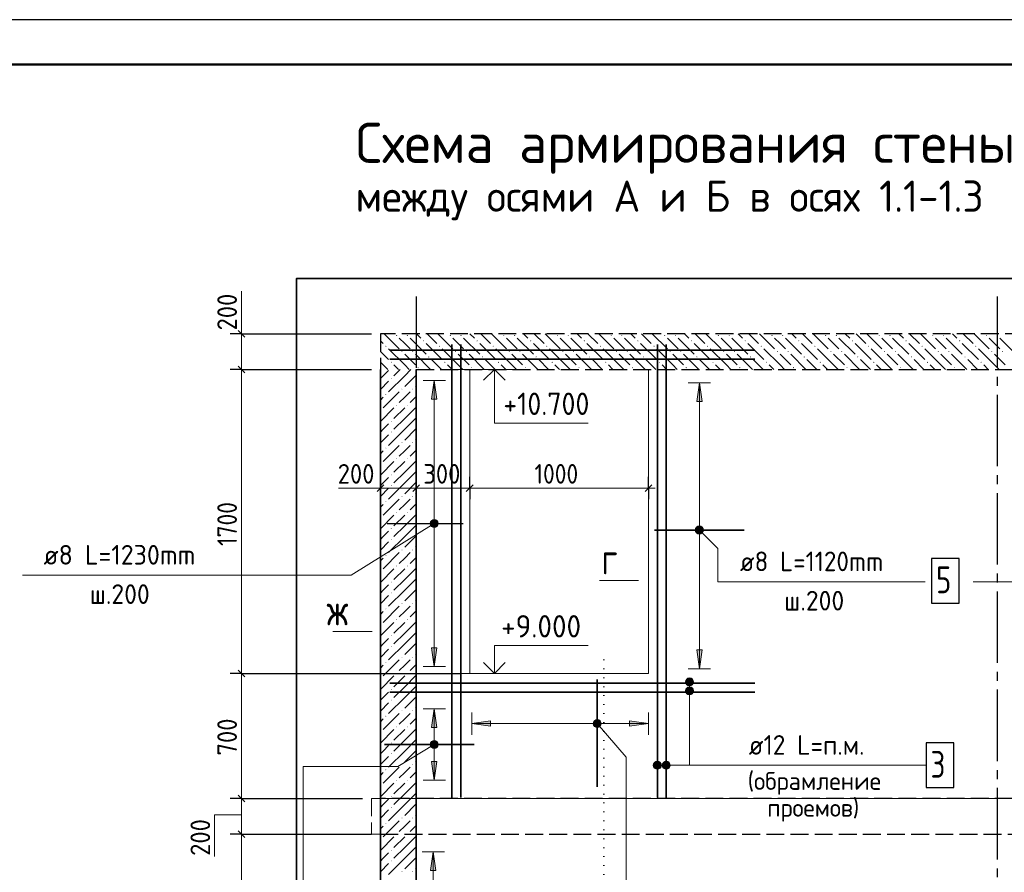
# Model space of a CAD drawing. Header units: millimetres. Extents: x 0 to 50400, y -12 to 35640.
# Tile 16 of 18: x 24840 to 38061, y 24190 to 35640. Entities that reach past the tile are written whole.
import ezdxf

# ---------------------------------------------------------------- set-up
doc = ezdxf.new("R2010")
doc.units = ezdxf.units.MM
for name, pattern in [('______2', [324, 240, -84]), ('______5', [1320, 960, -120, 120, -120]), ('______9', [120, 0, -120])]:
    doc.linetypes.add(name, pattern=pattern)
for name, color, linetype, lineweight in [('Standard', 7, 'Continuous', 25), ('Высотные отметки', 7, 'Continuous', 25), ('ЖБ Перекрытие верхний уровень', 7, 'Continuous', 35), ('ЖБ Стена верхний уровень', 7, 'Continuous', 35), ('Заголовок чертежа', 7, 'Continuous', 25), ('Общий02', 7, 'Continuous', 18), ('Позиционная метка линия выноска', 7, 'Continuous', 13), ('Размерная линия_ общее', 7, 'Continuous', 13), ('Сечения символ', 7, 'Continuous', 25)]:
    doc.layers.add(name, color=color, linetype=linetype, lineweight=lineweight)
for name, color, linetype, true_color in [('Оси', 7, '______5', 0x656565), ('Стена ДОП П-обр. неравн', 7, 'Continuous', 0xa0a0a0), ('Стена обрамление Г-обр.', 7, 'Continuous', 0xa0a0a0), ('Стена обрамление П-обр.', 7, 'Continuous', 0xa0a0a0), ('Стена Хомут', 7, '______2', 0xa0a0a0)]:
    doc.layers.add(name, color=color, linetype=linetype, true_color=true_color)
doc.layers.add('Размерная выноска', color=7, linetype='Continuous')
doc.styles.add('ISOCPEUR', font='txt')

msp = doc.modelspace()

# ---------------------------------------------------------------- hatches: boundary and pattern name
at = {"layer": 'ЖБ Перекрытие верхний уровень', "linetype": 'Continuous', "lineweight": 18, "transparency": 33554687}
for points in [[(29894, 31399), (29901, 31407), (29909, 31399), (29901, 31391)], [(30038, 31399), (30045, 31407), (30053, 31399), (30045, 31391)], [(30254, 31327), (30261, 31335), (30269, 31327), (30261, 31319)], [(30614, 31399), (30621, 31407), (30629, 31399), (30621, 31391)], [(30758, 31399), (30765, 31407), (30773, 31399), (30765, 31391)], [(30974, 31327), (30981, 31335), (30989, 31327), (30981, 31319)], [(31334, 31399), (31341, 31407), (31349, 31399), (31341, 31391)], [(31478, 31399), (31485, 31407), (31493, 31399), (31485, 31391)], [(31694, 31327), (31701, 31335), (31709, 31327), (31701, 31319)], [(32054, 31399), (32061, 31407), (32069, 31399), (32061, 31391)], [(32198, 31399), (32205, 31407), (32213, 31399), (32205, 31391)], [(32414, 31327), (32421, 31335), (32429, 31327), (32421, 31319)], [(32774, 31399), (32781, 31407), (32789, 31399), (32781, 31391)], [(32918, 31399), (32925, 31407), (32933, 31399), (32925, 31391)], [(33134, 31327), (33141, 31335), (33149, 31327), (33141, 31319)], [(33494, 31399), (33501, 31407), (33509, 31399), (33501, 31391)], [(33638, 31399), (33645, 31407), (33653, 31399), (33645, 31391)], [(33854, 31327), (33861, 31335), (33869, 31327), (33861, 31319)], [(34214, 31399), (34221, 31407), (34229, 31399), (34221, 31391)], [(34358, 31399), (34365, 31407), (34373, 31399), (34365, 31391)], [(34574, 31327), (34581, 31335), (34589, 31327), (34581, 31319)], [(34934, 31399), (34941, 31407), (34949, 31399), (34941, 31391)], [(35078, 31399), (35085, 31407), (35093, 31399), (35085, 31391)], [(35294, 31327), (35301, 31335), (35309, 31327), (35301, 31319)], [(35654, 31399), (35661, 31407), (35669, 31399), (35661, 31391)], [(35798, 31399), (35805, 31407), (35813, 31399), (35805, 31391)], [(36014, 31327), (36021, 31335), (36029, 31327), (36021, 31319)], [(36374, 31399), (36381, 31407), (36389, 31399), (36381, 31391)], [(36518, 31399), (36525, 31407), (36533, 31399), (36525, 31391)], [(36734, 31327), (36741, 31335), (36749, 31327), (36741, 31319)], [(37094, 31399), (37101, 31407), (37109, 31399), (37101, 31391)], [(37238, 31399), (37245, 31407), (37253, 31399), (37245, 31391)], [(37454, 31327), (37461, 31335), (37469, 31327), (37461, 31319)], [(37814, 31399), (37821, 31407), (37829, 31399), (37821, 31391)], [(37958, 31399), (37965, 31407), (37973, 31399), (37965, 31391)], [(29750, 31255), (29757, 31263), (29765, 31255), (29757, 31247)], [(30470, 31255), (30477, 31263), (30485, 31255), (30477, 31247)], [(31190, 31255), (31197, 31263), (31205, 31255), (31197, 31247)], [(31910, 31255), (31917, 31263), (31925, 31255), (31917, 31247)], [(32630, 31255), (32637, 31263), (32645, 31255), (32637, 31247)], [(33350, 31255), (33357, 31263), (33365, 31255), (33357, 31247)], [(34070, 31255), (34077, 31263), (34085, 31255), (34077, 31247)], [(34790, 31255), (34797, 31263), (34805, 31255), (34797, 31247)], [(35510, 31255), (35517, 31263), (35525, 31255), (35517, 31247)], [(36230, 31255), (36237, 31263), (36245, 31255), (36237, 31247)], [(36950, 31255), (36957, 31263), (36965, 31255), (36957, 31247)], [(37670, 31255), (37677, 31263), (37685, 31255), (37677, 31247)], [(29966, 31183), (29973, 31191), (29981, 31183), (29973, 31175)], [(30110, 31183), (30117, 31191), (30125, 31183), (30117, 31175)], [(30326, 31111), (30333, 31119), (30341, 31111), (30333, 31103)], [(30686, 31183), (30693, 31191), (30701, 31183), (30693, 31175)], [(30830, 31183), (30837, 31191), (30845, 31183), (30837, 31175)], [(31046, 31111), (31053, 31119), (31061, 31111), (31053, 31103)], [(31406, 31183), (31413, 31191), (31421, 31183), (31413, 31175)], [(31550, 31183), (31557, 31191), (31565, 31183), (31557, 31175)], [(31766, 31111), (31773, 31119), (31781, 31111), (31773, 31103)], [(32126, 31183), (32133, 31191), (32141, 31183), (32133, 31175)], [(32270, 31183), (32277, 31191), (32285, 31183), (32277, 31175)], [(32486, 31111), (32493, 31119), (32501, 31111), (32493, 31103)], [(32846, 31183), (32853, 31191), (32861, 31183), (32853, 31175)], [(32990, 31183), (32997, 31191), (33005, 31183), (32997, 31175)], [(33206, 31111), (33213, 31119), (33221, 31111), (33213, 31103)], [(33566, 31183), (33573, 31191), (33581, 31183), (33573, 31175)], [(33710, 31183), (33717, 31191), (33725, 31183), (33717, 31175)], [(33926, 31111), (33933, 31119), (33941, 31111), (33933, 31103)], [(34286, 31183), (34293, 31191), (34301, 31183), (34293, 31175)], [(34430, 31183), (34437, 31191), (34445, 31183), (34437, 31175)], [(34646, 31111), (34653, 31119), (34661, 31111), (34653, 31103)], [(35006, 31183), (35013, 31191), (35021, 31183), (35013, 31175)], [(35150, 31183), (35157, 31191), (35165, 31183), (35157, 31175)], [(35366, 31111), (35373, 31119), (35381, 31111), (35373, 31103)], [(35726, 31183), (35733, 31191), (35741, 31183), (35733, 31175)], [(35870, 31183), (35877, 31191), (35885, 31183), (35877, 31175)], [(36086, 31111), (36093, 31119), (36101, 31111), (36093, 31103)], [(36446, 31183), (36453, 31191), (36461, 31183), (36453, 31175)], [(36590, 31183), (36597, 31191), (36605, 31183), (36597, 31175)], [(36806, 31111), (36813, 31119), (36821, 31111), (36813, 31103)], [(37166, 31183), (37173, 31191), (37181, 31183), (37173, 31175)], [(37310, 31183), (37317, 31191), (37325, 31183), (37317, 31175)], [(37526, 31111), (37533, 31119), (37541, 31111), (37533, 31103)], [(37886, 31183), (37893, 31191), (37901, 31183), (37893, 31175)], [(38030, 31183), (38037, 31191), (38045, 31183), (38037, 31175)], [(29822, 31039), (29829, 31047), (29837, 31039), (29829, 31031)], [(30182, 30967), (30189, 30975), (30197, 30967), (30189, 30959)], [(30542, 31039), (30549, 31047), (30557, 31039), (30549, 31031)], [(30902, 30967), (30909, 30975), (30917, 30967), (30909, 30959)], [(31262, 31039), (31269, 31047), (31277, 31039), (31269, 31031)], [(31622, 30967), (31629, 30975), (31637, 30967), (31629, 30959)], [(31982, 31039), (31989, 31047), (31997, 31039), (31989, 31031)], [(32342, 30967), (32349, 30975), (32357, 30967), (32349, 30959)], [(32702, 31039), (32709, 31047), (32717, 31039), (32709, 31031)], [(33062, 30967), (33069, 30975), (33077, 30967), (33069, 30959)], [(33422, 31039), (33429, 31047), (33437, 31039), (33429, 31031)], [(33782, 30967), (33789, 30975), (33797, 30967), (33789, 30959)], [(34142, 31039), (34149, 31047), (34157, 31039), (34149, 31031)], [(34502, 30967), (34509, 30975), (34517, 30967), (34509, 30959)], [(34862, 31039), (34869, 31047), (34877, 31039), (34869, 31031)], [(35222, 30967), (35229, 30975), (35237, 30967), (35229, 30959)], [(35582, 31039), (35589, 31047), (35597, 31039), (35589, 31031)], [(35942, 30967), (35949, 30975), (35957, 30967), (35949, 30959)], [(36302, 31039), (36309, 31047), (36317, 31039), (36309, 31031)], [(36662, 30967), (36669, 30975), (36677, 30967), (36669, 30959)], [(37022, 31039), (37029, 31047), (37037, 31039), (37029, 31031)], [(37382, 30967), (37389, 30975), (37397, 30967), (37389, 30959)], [(37742, 31039), (37749, 31047), (37757, 31039), (37749, 31031)]]:
    msp.add_hatch(color=7, dxfattribs=at).paths.add_polyline_path(points, flags=16)
at = {"layer": 'ЖБ Стена верхний уровень', "linetype": 'Continuous', "lineweight": 18, "transparency": 33554687}
for points in [[(29823, 30823), (29829, 30829), (29835, 30823), (29829, 30817)], [(29967, 30679), (29973, 30685), (29979, 30679), (29973, 30673)], [(30111, 30679), (30117, 30685), (30123, 30679), (30117, 30673)], [(29751, 30607), (29757, 30613), (29763, 30607), (29757, 30601)], [(29895, 30463), (29901, 30469), (29907, 30463), (29901, 30457)], [(30039, 30463), (30045, 30469), (30051, 30463), (30045, 30457)], [(29683, 30394), (29685, 30397), (29691, 30391), (29685, 30385), (29683, 30387)], [(29823, 30247), (29829, 30253), (29835, 30247), (29829, 30241)], [(29823, 30103), (29829, 30109), (29835, 30103), (29829, 30097)], [(29751, 29887), (29757, 29893), (29763, 29887), (29757, 29881)], [(29967, 29959), (29973, 29965), (29979, 29959), (29973, 29953)], [(30111, 29959), (30117, 29965), (30123, 29959), (30117, 29953)], [(29895, 29743), (29901, 29749), (29907, 29743), (29901, 29737)], [(30039, 29743), (30045, 29749), (30051, 29743), (30045, 29737)], [(29683, 29674), (29685, 29677), (29691, 29671), (29685, 29665), (29683, 29667)], [(29823, 29527), (29829, 29533), (29835, 29527), (29829, 29521)], [(29823, 29383), (29829, 29389), (29835, 29383), (29829, 29377)], [(29967, 29239), (29973, 29245), (29979, 29239), (29973, 29233)], [(30111, 29239), (30117, 29245), (30123, 29239), (30117, 29233)], [(29751, 29167), (29757, 29173), (29763, 29167), (29757, 29161)], [(29683, 28954), (29685, 28957), (29691, 28951), (29685, 28945), (29683, 28947)], [(29895, 29023), (29901, 29029), (29907, 29023), (29901, 29017)], [(30039, 29023), (30045, 29029), (30051, 29023), (30045, 29017)], [(29823, 28807), (29829, 28813), (29835, 28807), (29829, 28801)], [(29823, 28663), (29829, 28669), (29835, 28663), (29829, 28657)], [(29751, 28447), (29757, 28453), (29763, 28447), (29757, 28441)], [(29967, 28519), (29973, 28525), (29979, 28519), (29973, 28513)], [(30111, 28519), (30117, 28525), (30123, 28519), (30117, 28513)], [(29895, 28303), (29901, 28309), (29907, 28303), (29901, 28297)], [(30039, 28303), (30045, 28309), (30051, 28303), (30045, 28297)], [(29683, 28234), (29685, 28237), (29691, 28231), (29685, 28225), (29683, 28227)], [(29823, 28087), (29829, 28093), (29835, 28087), (29829, 28081)], [(29823, 27943), (29829, 27949), (29835, 27943), (29829, 27937)], [(29967, 27799), (29973, 27805), (29979, 27799), (29973, 27793)], [(30111, 27799), (30117, 27805), (30123, 27799), (30117, 27793)], [(29751, 27727), (29757, 27733), (29763, 27727), (29757, 27721)], [(29683, 27514), (29685, 27517), (29691, 27511), (29685, 27505), (29683, 27507)], [(29895, 27583), (29901, 27589), (29907, 27583), (29901, 27577)], [(30039, 27583), (30045, 27589), (30051, 27583), (30045, 27577)], [(29823, 27367), (29829, 27373), (29835, 27367), (29829, 27361)], [(29823, 27223), (29829, 27229), (29835, 27223), (29829, 27217)], [(29751, 27007), (29757, 27013), (29763, 27007), (29757, 27001)], [(29967, 27079), (29973, 27085), (29979, 27079), (29973, 27073)], [(30111, 27079), (30117, 27085), (30123, 27079), (30117, 27073)], [(29895, 26863), (29901, 26869), (29907, 26863), (29901, 26857)], [(30039, 26863), (30045, 26869), (30051, 26863), (30045, 26857)], [(29683, 26794), (29685, 26797), (29691, 26791), (29685, 26785), (29683, 26787)], [(29823, 26647), (29829, 26653), (29835, 26647), (29829, 26641)], [(29823, 26503), (29829, 26509), (29835, 26503), (29829, 26497)], [(29967, 26359), (29973, 26365), (29979, 26359), (29973, 26353)], [(30111, 26359), (30117, 26365), (30123, 26359), (30117, 26353)], [(29751, 26287), (29757, 26293), (29763, 26287), (29757, 26281)], [(29683, 26074), (29685, 26077), (29691, 26071), (29685, 26065), (29683, 26067)], [(29895, 26143), (29901, 26149), (29907, 26143), (29901, 26137)], [(30039, 26143), (30045, 26149), (30051, 26143), (30045, 26137)], [(29823, 25927), (29829, 25933), (29835, 25927), (29829, 25921)], [(29823, 25783), (29829, 25789), (29835, 25783), (29829, 25777)], [(29751, 25567), (29757, 25573), (29763, 25567), (29757, 25561)], [(29967, 25639), (29973, 25645), (29979, 25639), (29973, 25633)], [(30111, 25639), (30117, 25645), (30123, 25639), (30117, 25633)], [(29895, 25423), (29901, 25429), (29907, 25423), (29901, 25417)], [(30039, 25423), (30045, 25429), (30051, 25423), (30045, 25417)], [(29683, 25354), (29685, 25357), (29691, 25351), (29685, 25345), (29683, 25347)], [(29823, 25207), (29829, 25213), (29835, 25207), (29829, 25201)], [(29823, 25063), (29829, 25069), (29835, 25063), (29829, 25057)], [(29967, 24919), (29973, 24925), (29979, 24919), (29973, 24913)], [(30111, 24919), (30117, 24925), (30123, 24919), (30117, 24913)], [(29751, 24847), (29757, 24853), (29763, 24847), (29757, 24841)], [(29683, 24634), (29685, 24637), (29691, 24631), (29685, 24625), (29683, 24627)], [(29895, 24703), (29901, 24709), (29907, 24703), (29907, 24702), (29896, 24702)], [(29907, 24702), (29901, 24697), (29896, 24702)], [(30039, 24703), (30045, 24709), (30051, 24703), (30051, 24702), (30040, 24702)], [(30051, 24702), (30045, 24697), (30040, 24702)], [(29823, 24487), (29829, 24493), (29835, 24487), (29829, 24481)], [(29823, 24343), (29829, 24349), (29835, 24343), (29829, 24337)], [(29967, 24199), (29973, 24205), (29979, 24199), (29973, 24193)], [(30111, 24199), (30117, 24205), (30123, 24199), (30117, 24193)]]:
    msp.add_hatch(color=7, dxfattribs=at).paths.add_polyline_path(points, flags=16)
at = {"layer": 'Общий02', "linetype": 'Continuous', "lineweight": 13, "transparency": 33554687}
for points in [[(30370, 30542), (30406, 30794), (30442, 30542)], [(33930, 30512), (33966, 30764), (34002, 30512)], [(30370, 26135), (30406, 26387), (30442, 26135)], [(33030, 26223), (33282, 26187), (33030, 26151)], [(30357, 24215), (30393, 24467), (30429, 24215)]]:
    msp.add_hatch(color=7, dxfattribs=at).paths.add_polyline_path(points, flags=16)
for points in [[(30370, 27206), (30406, 26954), (30442, 27206)], [(33930, 27176), (33966, 26924), (34002, 27176)], [(31163, 26223), (30911, 26187), (31163, 26151)], [(30370, 25679), (30406, 25427), (30442, 25679)]]:
    msp.add_hatch(color=7, dxfattribs=at).paths.add_polyline_path(points)
at = {"layer": 'Позиционная метка линия выноска', "linetype": 'Continuous', "lineweight": 13, "transparency": 33554687}
for points in [[(30352, 28873), (30408, 28821), (30359, 28900)], [(30381, 28827), (30352, 28873), (30360, 28846)], [(30352, 28873), (30381, 28827), (30408, 28821)], [(30359, 28900), (30434, 28829), (30377, 28920)], [(30359, 28900), (30408, 28821), (30434, 28829)], [(30377, 28920), (30453, 28849), (30404, 28928)], [(30377, 28920), (30434, 28829), (30453, 28849)], [(30404, 28928), (30453, 28849), (30460, 28876)], [(30404, 28928), (30460, 28876), (30431, 28922)], [(30431, 28922), (30460, 28876), (30452, 28903)], [(33928, 28749), (33980, 28839), (33914, 28773)], [(33914, 28773), (33980, 28839), (33952, 28839)], [(33914, 28773), (33952, 28839), (33914, 28801)], [(33914, 28801), (33952, 28839), (33928, 28825)], [(33928, 28749), (34004, 28825), (33980, 28839)], [(33952, 28735), (34004, 28825), (33928, 28749)], [(33952, 28735), (34018, 28801), (34004, 28825)], [(33980, 28735), (34018, 28801), (33952, 28735)], [(33980, 28735), (34018, 28773), (34018, 28801)], [(34018, 28773), (33980, 28735), (34004, 28749)], [(33780, 26747), (33888, 26747), (33881, 26774)], [(33780, 26747), (33881, 26774), (33788, 26774)], [(33788, 26720), (33888, 26747), (33780, 26747)], [(33788, 26774), (33881, 26774), (33861, 26793)], [(33788, 26774), (33861, 26793), (33807, 26793)], [(33788, 26720), (33881, 26720), (33888, 26747)], [(33807, 26700), (33881, 26720), (33788, 26720)], [(33807, 26793), (33861, 26793), (33834, 26801)], [(33807, 26700), (33861, 26700), (33881, 26720)], [(33780, 26627), (33888, 26627), (33881, 26654)], [(33780, 26627), (33881, 26654), (33788, 26654)], [(33788, 26600), (33888, 26627), (33780, 26627)], [(33788, 26654), (33881, 26654), (33861, 26673)], [(33788, 26654), (33861, 26673), (33807, 26673)], [(33788, 26600), (33881, 26600), (33888, 26627)], [(33807, 26580), (33881, 26600), (33788, 26600)], [(33861, 26700), (33807, 26700), (33834, 26693)], [(33807, 26673), (33861, 26673), (33834, 26681)], [(33807, 26580), (33861, 26580), (33881, 26600)], [(33861, 26580), (33807, 26580), (33834, 26573)], [(32542, 26177), (32612, 26237), (32585, 26239)], [(32542, 26177), (32585, 26239), (32544, 26204)], [(32554, 26151), (32612, 26237), (32542, 26177)], [(32544, 26204), (32585, 26239), (32559, 26228)], [(32554, 26151), (32636, 26222), (32612, 26237)], [(32577, 26136), (32636, 26222), (32554, 26151)], [(32577, 26136), (32648, 26197), (32636, 26222)], [(32605, 26134), (32648, 26197), (32577, 26136)], [(32605, 26134), (32645, 26169), (32648, 26197)], [(32645, 26169), (32605, 26134), (32630, 26146)], [(30352, 25906), (30407, 25853), (30359, 25933)], [(30359, 25933), (30434, 25861), (30378, 25953)], [(30359, 25933), (30407, 25853), (30434, 25861)], [(30378, 25953), (30453, 25881), (30405, 25961)], [(30378, 25953), (30434, 25861), (30453, 25881)], [(30405, 25961), (30453, 25881), (30460, 25908)], [(30405, 25961), (30460, 25908), (30432, 25954)], [(30432, 25954), (30460, 25908), (30452, 25935)], [(30380, 25860), (30352, 25906), (30360, 25879)], [(30352, 25906), (30380, 25860), (30407, 25853)], [(33356, 25601), (33356, 25655), (33348, 25628)], [(33375, 25582), (33375, 25675), (33356, 25655)], [(33375, 25582), (33356, 25655), (33356, 25601)], [(33402, 25574), (33402, 25682), (33375, 25675)], [(33402, 25574), (33375, 25675), (33375, 25582)], [(33429, 25582), (33429, 25675), (33402, 25682)], [(33429, 25582), (33402, 25682), (33402, 25574)], [(33449, 25601), (33449, 25655), (33429, 25675)], [(33449, 25601), (33429, 25675), (33429, 25582)], [(33449, 25655), (33449, 25601), (33456, 25628)], [(33476, 25601), (33476, 25655), (33468, 25628)], [(33495, 25582), (33495, 25675), (33476, 25655)], [(33495, 25582), (33476, 25655), (33476, 25601)], [(33522, 25574), (33522, 25682), (33495, 25675)], [(33522, 25574), (33495, 25675), (33495, 25582)], [(33549, 25582), (33549, 25675), (33522, 25682)], [(33549, 25582), (33522, 25682), (33522, 25574)], [(33569, 25601), (33569, 25655), (33549, 25675)], [(33569, 25601), (33549, 25675), (33549, 25582)], [(33569, 25655), (33569, 25601), (33576, 25628)]]:
    msp.add_hatch(color=7, dxfattribs=at).paths.add_polyline_path(points)

# ---------------------------------------------------------------- linework, layer by layer
at = {"layer": 'Standard', "color": 7, "linetype": 'Continuous', "lineweight": -3, "transparency": 33554687}
for p, q in [((29683, 29349), (29683, 29499)), ((30163, 29349), (30163, 29499)), ((30882, 29349), (30882, 29499)), ((33282, 29349), (33282, 29499)), ((29683, 29349), (29683, 29199)), ((29683, 29349), (29683, 29349)), ((30163, 29349), (30163, 29199)), ((30163, 29349), (30163, 29320)), ((30882, 29349), (30882, 29199)), ((30882, 29349), (30882, 29320)), ((33282, 29349), (33282, 29199)), ((33282, 29349), (33282, 29327))]:
    msp.add_line(p, q, dxfattribs=at)
at = {"layer": 'Standard', "color": 7, "linetype": 'Continuous', "lineweight": 25, "transparency": 33554687}
for p, q in [((29638, 29304), (29728, 29394)), ((30118, 29304), (30208, 29394)), ((30837, 29304), (30927, 29394)), ((33237, 29304), (33327, 29394))]:
    msp.add_line(p, q, dxfattribs=at)
at = {"layer": 'Standard', "color": 7, "linetype": 'Continuous', "lineweight": 13, "transparency": 33554687}
for p, q in [((29683, 29349), (29593, 29349)), ((29683, 29349), (30163, 29349)), ((30163, 29349), (30882, 29349)), ((30882, 29349), (33282, 29349)), ((33282, 29349), (33372, 29349))]:
    msp.add_line(p, q, dxfattribs=at)
at = {"layer": 'Standard', "color": 7, "linetype": 'Continuous', "lineweight": 25, "transparency": 33554687}
msp.add_lwpolyline([(0, 0), (50400, 0), (50400, 35640), (0, 35640), (0, 0)], close=True, dxfattribs=at)
at = {"layer": 'Standard', "color": 7, "linetype": 'Continuous', "lineweight": 13, "transparency": 33554687}
msp.add_lwpolyline([(50400, 35640), (0, 35640), (0, 0), (50400, 0), (50400, 35640)], dxfattribs=at)
at = {"layer": 'Standard', "color": 7, "linetype": 'Continuous', "lineweight": 50, "transparency": 33554687}
msp.add_lwpolyline([(2400, 35040), (49800, 35040), (49800, 600), (2400, 600), (2400, 35040)], close=True, dxfattribs=at)
at = {"layer": 'Standard', "color": 254, "linetype": 'Continuous', "lineweight": 35, "true_color": 0xc4c4ff, "transparency": 33554687}
msp.add_lwpolyline([(28556, 13893), (46591, 13893), (46591, 32163), (28556, 32163), (28556, 13893)], dxfattribs=at)
at = {"layer": 'Высотные отметки', "color": 7, "linetype": 'Continuous', "lineweight": 13, "transparency": 33554687}
for p, q in [((30614, 30942), (31514, 30942)), ((30614, 30942), (31514, 30942)), ((30614, 26862), (31514, 26862)), ((30614, 26862), (31514, 26862))]:
    msp.add_line(p, q, dxfattribs=at)
at = {"layer": 'Высотные отметки', "color": 7, "linetype": 'Continuous', "lineweight": 35, "transparency": 33554687}
for p, q in [((31214, 30942), (31069, 30797)), ((31214, 30942), (31069, 30797)), ((31214, 30942), (31360, 30797)), ((31214, 30942), (31360, 30797)), ((31214, 26862), (31069, 27007)), ((31214, 26862), (31069, 27007)), ((31214, 26862), (31360, 27007)), ((31214, 26862), (31360, 27007))]:
    msp.add_line(p, q, dxfattribs=at)
at = {"layer": 'Высотные отметки', "color": 7, "linetype": 'Continuous', "lineweight": 13, "transparency": 33554687}
for points in [[(31214, 30942), (31214, 30222), (32474, 30222)], [(31214, 30942), (31214, 30222), (32474, 30222)], [(31214, 26862), (31214, 27234), (32474, 27234)], [(31214, 26862), (31214, 27234), (32474, 27234)]]:
    msp.add_lwpolyline(points, dxfattribs=at)
at = {"layer": 'ЖБ Перекрытие верхний уровень', "color": 7, "linetype": '______2', "lineweight": 25, "transparency": 33554687}
for p, q in [((29683, 31422), (29683, 30942)), ((45763, 31422), (29683, 31422)), ((30163, 30942), (45283, 30942))]:
    msp.add_line(p, q, dxfattribs=at)
at = {"layer": 'ЖБ Перекрытие верхний уровень', "color": 9, "linetype": 'Continuous', "lineweight": 18, "true_color": 0xc7c7c7, "transparency": 33554687}
for p, q in [((29734, 31422), (29937, 31219)), ((30009, 31291), (29937, 31363)), ((30081, 31363), (30297, 31147)), ((30166, 31422), (30225, 31363)), ((30310, 31422), (30441, 31291)), ((30454, 31422), (30657, 31219)), ((30729, 31291), (30657, 31363)), ((30801, 31363), (31017, 31147)), ((30886, 31422), (30945, 31363)), ((31030, 31422), (31161, 31291)), ((31174, 31422), (31377, 31219)), ((31449, 31291), (31377, 31363)), ((31521, 31363), (31737, 31147)), ((31606, 31422), (31665, 31363)), ((31750, 31422), (31881, 31291)), ((31894, 31422), (32097, 31219)), ((32169, 31291), (32097, 31363)), ((32241, 31363), (32457, 31147)), ((32326, 31422), (32385, 31363)), ((32470, 31422), (32601, 31291)), ((32614, 31422), (32817, 31219)), ((32889, 31291), (32817, 31363)), ((32961, 31363), (33177, 31147)), ((33046, 31422), (33105, 31363)), ((33190, 31422), (33321, 31291)), ((33334, 31422), (33537, 31219)), ((33609, 31291), (33537, 31363)), ((33681, 31363), (33897, 31147)), ((33766, 31422), (33825, 31363)), ((33910, 31422), (34041, 31291)), ((34054, 31422), (34257, 31219)), ((34329, 31291), (34257, 31363)), ((34401, 31363), (34617, 31147)), ((34486, 31422), (34545, 31363)), ((34630, 31422), (34761, 31291)), ((34774, 31422), (34977, 31219)), ((35049, 31291), (34977, 31363)), ((35121, 31363), (35337, 31147)), ((35206, 31422), (35265, 31363)), ((35350, 31422), (35481, 31291)), ((35494, 31422), (35697, 31219)), ((35769, 31291), (35697, 31363)), ((35841, 31363), (36057, 31147)), ((35926, 31422), (35985, 31363)), ((36070, 31422), (36201, 31291)), ((36214, 31422), (36417, 31219)), ((36489, 31291), (36417, 31363)), ((36561, 31363), (36777, 31147)), ((36646, 31422), (36705, 31363)), ((36790, 31422), (36921, 31291)), ((36934, 31422), (37137, 31219)), ((37209, 31291), (37137, 31363)), ((37281, 31363), (37497, 31147)), ((37366, 31422), (37425, 31363)), ((37510, 31422), (37641, 31291)), ((37654, 31422), (37857, 31219)), ((37929, 31291), (37857, 31363)), ((38001, 31363), (38217, 31147)), ((29683, 31329), (29721, 31291)), ((30009, 31003), (29793, 31219)), ((30081, 31219), (30009, 31291)), ((30297, 31291), (30513, 31075)), ((30729, 31003), (30513, 31219)), ((30801, 31219), (30729, 31291)), ((31017, 31291), (31233, 31075)), ((31449, 31003), (31233, 31219)), ((31521, 31219), (31449, 31291)), ((31737, 31291), (31953, 31075)), ((32169, 31003), (31953, 31219)), ((32241, 31219), (32169, 31291)), ((32457, 31291), (32673, 31075)), ((32889, 31003), (32673, 31219)), ((32961, 31219), (32889, 31291)), ((33177, 31291), (33393, 31075)), ((33609, 31003), (33393, 31219)), ((33681, 31219), (33609, 31291)), ((33897, 31291), (34113, 31075)), ((34329, 31003), (34113, 31219)), ((34401, 31219), (34329, 31291)), ((34617, 31291), (34833, 31075)), ((35049, 31003), (34833, 31219)), ((35121, 31219), (35049, 31291)), ((35337, 31291), (35553, 31075)), ((35769, 31003), (35553, 31219)), ((35841, 31219), (35769, 31291)), ((36057, 31291), (36273, 31075)), ((36489, 31003), (36273, 31219)), ((36561, 31219), (36489, 31291)), ((36777, 31291), (36993, 31075)), ((37209, 31003), (36993, 31219)), ((37281, 31219), (37209, 31291)), ((37497, 31291), (37713, 31075)), ((37929, 31003), (37713, 31219)), ((38001, 31219), (37929, 31291)), ((29683, 31185), (29793, 31075)), ((30009, 31147), (30153, 31003)), ((30153, 31147), (30358, 30942)), ((30502, 30942), (30369, 31075)), ((30729, 31147), (30873, 31003)), ((30873, 31147), (31078, 30942)), ((31222, 30942), (31089, 31075)), ((31449, 31147), (31593, 31003)), ((31593, 31147), (31798, 30942)), ((31942, 30942), (31809, 31075)), ((32169, 31147), (32313, 31003)), ((32313, 31147), (32518, 30942)), ((32662, 30942), (32529, 31075)), ((32889, 31147), (33033, 31003)), ((33033, 31147), (33238, 30942)), ((33382, 30942), (33249, 31075)), ((33609, 31147), (33753, 31003)), ((33753, 31147), (33958, 30942)), ((34102, 30942), (33969, 31075)), ((34329, 31147), (34473, 31003)), ((34473, 31147), (34678, 30942)), ((34822, 30942), (34689, 31075)), ((35049, 31147), (35193, 31003)), ((35193, 31147), (35398, 30942)), ((35542, 30942), (35409, 31075)), ((35769, 31147), (35913, 31003)), ((35913, 31147), (36118, 30942)), ((36262, 30942), (36129, 31075)), ((36489, 31147), (36633, 31003)), ((36633, 31147), (36838, 30942)), ((36982, 30942), (36849, 31075)), ((37209, 31147), (37353, 31003)), ((37353, 31147), (37558, 30942)), ((37702, 30942), (37569, 31075)), ((37929, 31147), (38073, 31003)), ((29782, 30942), (29683, 31041)), ((29865, 31003), (29926, 30942)), ((30009, 31003), (30070, 30942)), ((30585, 31003), (30646, 30942)), ((30729, 31003), (30790, 30942)), ((31305, 31003), (31366, 30942)), ((31449, 31003), (31510, 30942)), ((32025, 31003), (32086, 30942)), ((32169, 31003), (32230, 30942)), ((32745, 31003), (32806, 30942)), ((32889, 31003), (32950, 30942)), ((33465, 31003), (33526, 30942)), ((33609, 31003), (33670, 30942)), ((34185, 31003), (34246, 30942)), ((34329, 31003), (34390, 30942)), ((34905, 31003), (34966, 30942)), ((35049, 31003), (35110, 30942)), ((35625, 31003), (35686, 30942)), ((35769, 31003), (35830, 30942)), ((36345, 31003), (36406, 30942)), ((36489, 31003), (36550, 30942)), ((37065, 31003), (37126, 30942)), ((37209, 31003), (37270, 30942)), ((37785, 31003), (37846, 30942)), ((37929, 31003), (37990, 30942))]:
    msp.add_line(p, q, dxfattribs=at)
at = {"layer": 'ЖБ Перекрытие верхний уровень', "color": 7, "linetype": '______2', "lineweight": 18, "transparency": 33554687}
for p, q in [((29563, 25182), (29563, 24702)), ((29683, 25182), (29563, 25182)), ((29563, 24702), (29683, 24702))]:
    msp.add_line(p, q, dxfattribs=at)
at = {"layer": 'ЖБ Стена верхний уровень', "color": 7, "linetype": 'Continuous', "lineweight": 35, "transparency": 33554687}
for p, q in [((29683, 30942), (29683, 24702)), ((30163, 24702), (30163, 30942)), ((29683, 24702), (29683, 23142)), ((30163, 23142), (30163, 24702))]:
    msp.add_line(p, q, dxfattribs=at)
at = {"layer": 'ЖБ Стена верхний уровень', "color": 251, "linetype": 'Continuous', "lineweight": 18, "true_color": 0x494949, "transparency": 33554687}
for p, q in [((29949, 30942), (29865, 30859)), ((30093, 30942), (30009, 30859)), ((29683, 30820), (29721, 30859)), ((29721, 30859), (29793, 30931)), ((30009, 30859), (29793, 30643)), ((30153, 30859), (30009, 30715)), ((30153, 30859), (30163, 30868)), ((29793, 30787), (29683, 30676)), ((30163, 30724), (30153, 30715)), ((29721, 30571), (29683, 30532)), ((29937, 30643), (29721, 30427)), ((29937, 30499), (30009, 30571)), ((30009, 30571), (30081, 30643)), ((30163, 30580), (30081, 30499)), ((29865, 30427), (29683, 30244)), ((30009, 30427), (29865, 30283)), ((30009, 30283), (30163, 30436)), ((30009, 30283), (29865, 30139)), ((30153, 30283), (30009, 30139)), ((29721, 30139), (29793, 30211)), ((30153, 30139), (30163, 30148)), ((29683, 30100), (29721, 30139)), ((29793, 30067), (29683, 29956)), ((30009, 30139), (29793, 29923)), ((30153, 30139), (30009, 29995)), ((29937, 29923), (29721, 29707)), ((30009, 29851), (30081, 29923)), ((30163, 30004), (30153, 29995)), ((29721, 29851), (29683, 29812)), ((29937, 29779), (30009, 29851)), ((30163, 29860), (30081, 29779)), ((29865, 29707), (29683, 29524)), ((30009, 29707), (29865, 29563)), ((30009, 29563), (30163, 29716)), ((29721, 29419), (29793, 29491)), ((30009, 29563), (29865, 29419)), ((30153, 29563), (30009, 29419)), ((29683, 29380), (29721, 29419)), ((30009, 29419), (29793, 29203)), ((30153, 29419), (30009, 29275)), ((30153, 29419), (30163, 29428)), ((29793, 29347), (29683, 29236)), ((30163, 29284), (30153, 29275)), ((29721, 29131), (29683, 29092)), ((29937, 29203), (29721, 28987)), ((29937, 29059), (30009, 29131)), ((30009, 29131), (30081, 29203)), ((30163, 29140), (30081, 29059)), ((29865, 28987), (29683, 28804)), ((30009, 28987), (29865, 28843)), ((30009, 28843), (30163, 28996)), ((30009, 28843), (29865, 28699)), ((30153, 28843), (30009, 28699)), ((29683, 28660), (29721, 28699)), ((29721, 28699), (29793, 28771)), ((30009, 28699), (29793, 28483)), ((30153, 28699), (30009, 28555)), ((30153, 28699), (30163, 28708)), ((29793, 28627), (29683, 28516)), ((30163, 28564), (30153, 28555)), ((29937, 28483), (29721, 28267)), ((30009, 28411), (30081, 28483)), ((29721, 28411), (29683, 28372)), ((29937, 28339), (30009, 28411)), ((30163, 28420), (30081, 28339)), ((29865, 28267), (29683, 28084)), ((30009, 28267), (29865, 28123)), ((30009, 28123), (30163, 28276)), ((29721, 27979), (29793, 28051)), ((30009, 28123), (29865, 27979)), ((30153, 28123), (30009, 27979)), ((29683, 27940), (29721, 27979)), ((29793, 27907), (29683, 27796)), ((30009, 27979), (29793, 27763)), ((30153, 27979), (30009, 27835)), ((30153, 27979), (30163, 27988)), ((30163, 27844), (30153, 27835)), ((29721, 27691), (29683, 27652)), ((29937, 27763), (29721, 27547)), ((29937, 27619), (30009, 27691)), ((30009, 27691), (30081, 27763)), ((30163, 27700), (30081, 27619)), ((29865, 27547), (29683, 27364)), ((30009, 27547), (29865, 27403)), ((30009, 27403), (30163, 27556)), ((30009, 27403), (29865, 27259)), ((30153, 27403), (30009, 27259)), ((29683, 27220), (29721, 27259)), ((29721, 27259), (29793, 27331)), ((30009, 27259), (29793, 27043)), ((30153, 27259), (30009, 27115)), ((30153, 27259), (30163, 27268)), ((29793, 27187), (29683, 27076)), ((30163, 27124), (30153, 27115)), ((29937, 27043), (29721, 26827)), ((30009, 26971), (30081, 27043)), ((30163, 26980), (30081, 26899)), ((29721, 26971), (29683, 26932)), ((29937, 26899), (30009, 26971)), ((29865, 26827), (29683, 26644)), ((30009, 26827), (29865, 26683)), ((30009, 26683), (30163, 26836)), ((29721, 26539), (29793, 26611)), ((30009, 26683), (29865, 26539)), ((30153, 26683), (30009, 26539)), ((29683, 26500), (29721, 26539)), ((29793, 26467), (29683, 26356)), ((30009, 26539), (29793, 26323)), ((30153, 26539), (30009, 26395)), ((30153, 26539), (30163, 26548)), ((29937, 26323), (29721, 26107)), ((30009, 26251), (30081, 26323)), ((30163, 26404), (30153, 26395)), ((29721, 26251), (29683, 26212)), ((29937, 26179), (30009, 26251)), ((30163, 26260), (30081, 26179)), ((29865, 26107), (29683, 25924)), ((30009, 26107), (29865, 25963)), ((30009, 25963), (30163, 26116)), ((30009, 25963), (29865, 25819)), ((30153, 25963), (30009, 25819)), ((29683, 25780), (29721, 25819)), ((29721, 25819), (29793, 25891)), ((30009, 25819), (29793, 25603)), ((30153, 25819), (30009, 25675)), ((30153, 25819), (30163, 25828)), ((29793, 25747), (29683, 25636)), ((30163, 25684), (30153, 25675)), ((29721, 25531), (29683, 25492)), ((29937, 25603), (29721, 25387)), ((29937, 25459), (30009, 25531)), ((30009, 25531), (30081, 25603)), ((30163, 25540), (30081, 25459)), ((29865, 25387), (29683, 25204)), ((30009, 25387), (29865, 25243)), ((30009, 25243), (30163, 25396)), ((29721, 25099), (29793, 25171)), ((30009, 25243), (29865, 25099)), ((30153, 25243), (30009, 25099)), ((29683, 25060), (29721, 25099)), ((29793, 25027), (29683, 24916)), ((30009, 25099), (29793, 24883)), ((30153, 25099), (30009, 24955)), ((30153, 25099), (30163, 25108)), ((29937, 24883), (29757, 24702)), ((30009, 24811), (30081, 24883)), ((30163, 24964), (30153, 24955)), ((29721, 24811), (29683, 24772)), ((29937, 24739), (30009, 24811)), ((30163, 24820), (30081, 24739)), ((29865, 24667), (29683, 24484)), ((29757, 24702), (29721, 24667)), ((30009, 24667), (29865, 24523)), ((30009, 24523), (30163, 24676)), ((30009, 24523), (29865, 24379)), ((30153, 24523), (30009, 24379)), ((29683, 24340), (29721, 24379)), ((29721, 24379), (29793, 24451)), ((30009, 24379), (29793, 24163)), ((30153, 24379), (30009, 24235)), ((30153, 24379), (30163, 24388)), ((29793, 24307), (29683, 24196)), ((30163, 24244), (30153, 24235))]:
    msp.add_line(p, q, dxfattribs=at)
at = {"layer": 'ЖБ Стена верхний уровень', "color": 7, "linetype": 'Continuous', "lineweight": 18, "transparency": 33554687}
for p, q in [((30882, 30942), (30882, 26862)), ((33282, 26862), (33282, 30942)), ((30882, 26862), (33282, 26862))]:
    msp.add_line(p, q, dxfattribs=at)
at = {"layer": 'ЖБ Стена верхний уровень', "color": 253, "linetype": '______2', "lineweight": -3, "true_color": 0xababab, "transparency": 33554687}
for p, q in [((40767, 25182), (29683, 25182)), ((29683, 24702), (40767, 24702))]:
    msp.add_line(p, q, dxfattribs=at)
at = {"layer": 'Общий02', "color": 251, "linetype": 'Continuous', "lineweight": 13, "true_color": 0x494949, "transparency": 33554687}
for p, q in [((30556, 30794), (30256, 30794)), ((30370, 30542), (30406, 30794)), ((30406, 30794), (30406, 26954)), ((30406, 30794), (30406, 30794)), ((30406, 30794), (30406, 30794)), ((30406, 30794), (30406, 30794)), ((30406, 30794), (30442, 30542)), ((34116, 30764), (33816, 30764)), ((33930, 30512), (33966, 30764)), ((33966, 30764), (33966, 26924)), ((33966, 30764), (33966, 30764)), ((33966, 30764), (33966, 30764)), ((33966, 30764), (33966, 30764)), ((33966, 30764), (34002, 30512)), ((30442, 30542), (30370, 30542)), ((30406, 30542), (30406, 30524)), ((34002, 30512), (33930, 30512)), ((33966, 30512), (33966, 30494)), ((30442, 27206), (30370, 27206)), ((30370, 27206), (30406, 26954)), ((30406, 27206), (30406, 27224)), ((30406, 26954), (30442, 27206)), ((34002, 27176), (33930, 27176)), ((33930, 27176), (33966, 26924)), ((33966, 27176), (33966, 27194)), ((33966, 26924), (34002, 27176)), ((30556, 26954), (30256, 26954)), ((30406, 26954), (30406, 26954)), ((30406, 26954), (30406, 26954)), ((30406, 26954), (30406, 26954)), ((34116, 26924), (33816, 26924)), ((33966, 26924), (33966, 26924)), ((33966, 26924), (33966, 26924)), ((33966, 26924), (33966, 26924)), ((30556, 26387), (30256, 26387)), ((30370, 26135), (30406, 26387)), ((30406, 26387), (30406, 25427)), ((30406, 26387), (30406, 26387)), ((30406, 26387), (30406, 26387)), ((30406, 26387), (30406, 26387)), ((30406, 26387), (30442, 26135)), ((30911, 26037), (30911, 26337)), ((33282, 26037), (33282, 26337)), ((31163, 26223), (30911, 26187)), ((33282, 26187), (30911, 26187)), ((30911, 26187), (30911, 26187)), ((30911, 26187), (30911, 26187)), ((30911, 26187), (30911, 26187)), ((30911, 26187), (31163, 26151)), ((31163, 26151), (31163, 26223)), ((31163, 26187), (31181, 26187)), ((33030, 26187), (33012, 26187)), ((33030, 26151), (33030, 26223)), ((33030, 26223), (33282, 26187)), ((33282, 26187), (33030, 26151)), ((33282, 26187), (33282, 26187)), ((33282, 26187), (33282, 26187)), ((33282, 26187), (33282, 26187)), ((30442, 26135), (30370, 26135)), ((30406, 26135), (30406, 26117)), ((30442, 25679), (30370, 25679)), ((30370, 25679), (30406, 25427)), ((30406, 25679), (30406, 25697)), ((30406, 25427), (30442, 25679)), ((30556, 25427), (30256, 25427)), ((30406, 25427), (30406, 25427)), ((30406, 25427), (30406, 25427)), ((30406, 25427), (30406, 25427)), ((30543, 24467), (30243, 24467)), ((30357, 24215), (30393, 24467)), ((30393, 24467), (30393, 20622)), ((30393, 24467), (30393, 24467)), ((30393, 24467), (30393, 24467)), ((30393, 24467), (30393, 24467)), ((30393, 24467), (30429, 24215)), ((30429, 24215), (30357, 24215)), ((30393, 24215), (30393, 24197))]:
    msp.add_line(p, q, dxfattribs=at)
at = {"layer": 'Оси', "color": 8, "linetype": '______5', "lineweight": -3, "transparency": 33554687}
for p, q in [((30163, 31923), (30163, 12146)), ((37963, 31923), (37963, 12146))]:
    msp.add_line(p, q, dxfattribs=at)
at = {"layer": 'Позиционная метка линия выноска', "color": 7, "linetype": 'Continuous', "lineweight": 13, "transparency": 33554687}
for p, q in [((30360, 28846), (30360, 28846)), ((30377, 28920), (30377, 28920)), ((30434, 28829), (30434, 28829)), ((30452, 28903), (30452, 28903)), ((33928, 28825), (33928, 28825)), ((34004, 28825), (34004, 28825)), ((33928, 28749), (33928, 28749)), ((34004, 28749), (34004, 28749)), ((32623, 28110), (33151, 28110)), ((29043, 27424), (29571, 27424)), ((33780, 26747), (33780, 26747)), ((33834, 26801), (33834, 26801)), ((33834, 26627), (33834, 26747)), ((33888, 26747), (33888, 26747)), ((33780, 26627), (33780, 26627)), ((33834, 26693), (33834, 26693)), ((33834, 26681), (33834, 26681)), ((33834, 25628), (33834, 26627)), ((33888, 26627), (33888, 26627)), ((33834, 26573), (33834, 26573)), ((32559, 26228), (32559, 26228)), ((32636, 26222), (32636, 26222)), ((32554, 26151), (32554, 26151)), ((32630, 26146), (32630, 26146)), ((30378, 25953), (30378, 25953)), ((30452, 25935), (30452, 25935)), ((30360, 25879), (30360, 25879)), ((30434, 25861), (30434, 25861)), ((33402, 25682), (33402, 25682)), ((33522, 25682), (33522, 25682)), ((33348, 25628), (33348, 25628)), ((33522, 25628), (33402, 25628)), ((33402, 25574), (33402, 25574)), ((33456, 25628), (33456, 25628)), ((33468, 25628), (33468, 25628)), ((33522, 25574), (33522, 25574)), ((33576, 25628), (33576, 25628))]:
    msp.add_line(p, q, dxfattribs=at)
at = {"layer": 'Позиционная метка линия выноска', "color": 7, "linetype": 'Continuous', "lineweight": 18, "transparency": 33554687}
msp.add_line((29563, 25182), (47791, 25182), dxfattribs=at)
at = {"layer": 'Позиционная метка линия выноска', "color": 7, "linetype": 'Continuous', "lineweight": 13, "transparency": 33554687}
for points in [[(24877, 28181), (29290, 28181), (30406, 28874)], [(36999, 28093), (34215, 28093), (34215, 28538), (33966, 28787)], [(37644, 28093), (44616, 28093), (44616, 28466), (44865, 28715)], [(34494, 22114), (32982, 22114), (32982, 25738), (32595, 26187)], [(28645, 21125), (28645, 25613), (29917, 25613), (30406, 25907)], [(37011, 25628), (35267, 25628), (33522, 25628)]]:
    msp.add_lwpolyline(points, dxfattribs=at)
for centre in [(30406, 28874), (33966, 28787), (33834, 26747), (33834, 26627), (32595, 26187), (30406, 25907), (33402, 25628), (33522, 25628)]:
    msp.add_circle(centre, 54, dxfattribs=at)
at = {"layer": 'Размерная выноска', "color": 7, "linetype": 'Continuous', "lineweight": 13, "transparency": 33554687}
for p, q in [((27817, 31422), (27817, 31993)), ((29683, 29349), (29121, 29349)), ((27817, 24963), (27455, 24963)), ((27455, 24963), (27455, 24404))]:
    msp.add_line(p, q, dxfattribs=at)
at = {"layer": 'Размерная линия_ общее', "color": 7, "linetype": 'Continuous', "lineweight": 25, "transparency": 33554687}
for p, q in [((27862, 31377), (27772, 31467)), ((27862, 30897), (27772, 30987)), ((27862, 26817), (27772, 26907)), ((27862, 25137), (27772, 25227)), ((27862, 24657), (27772, 24747))]:
    msp.add_line(p, q, dxfattribs=at)
at = {"layer": 'Размерная линия_ общее', "color": 7, "linetype": 'Continuous', "lineweight": 13, "transparency": 33554687}
for p, q in [((27817, 31422), (27817, 31512)), ((27817, 30942), (27817, 31422)), ((27817, 26862), (27817, 30942)), ((27817, 25182), (27817, 26862)), ((27817, 24702), (27817, 25182)), ((27817, 23142), (27817, 24702))]:
    msp.add_line(p, q, dxfattribs=at)
at = {"layer": 'Размерная линия_ общее', "color": 7, "linetype": 'Continuous', "lineweight": -3, "transparency": 33554687}
for p, q in [((27817, 31422), (27667, 31422)), ((27817, 31422), (27967, 31422)), ((27817, 31422), (29563, 31422)), ((27817, 30942), (27667, 30942)), ((27817, 30942), (27967, 30942)), ((27817, 30942), (29563, 30942)), ((27817, 26862), (27667, 26862)), ((27817, 26862), (27967, 26862)), ((27817, 26862), (30762, 26862)), ((27817, 25182), (27667, 25182)), ((27817, 25182), (27967, 25182)), ((27817, 25182), (29443, 25182)), ((27817, 24702), (27667, 24702)), ((27817, 24702), (27967, 24702)), ((27817, 24702), (29563, 24702))]:
    msp.add_line(p, q, dxfattribs=at)
at = {"layer": 'Сечения символ', "color": 7, "linetype": '______9', "lineweight": 13, "transparency": 33554687}
msp.add_line((32684, 27043), (32684, 20840), dxfattribs=at)
at = {"layer": 'Стена ДОП П-обр. неравн', "color": 7, "linetype": 'Continuous', "lineweight": 35, "transparency": 33554687}
for p, q in [((33364, 28787), (34568, 28787)), ((29738, 25907), (30942, 25907))]:
    msp.add_line(p, q, dxfattribs=at)
at = {"layer": 'Стена ДОП П-обр. неравн', "color": 7, "linetype": 'Continuous', "lineweight": 25, "transparency": 33554687}
msp.add_lwpolyline([(37084, 27806), (37456, 27806), (37456, 28406), (37084, 28406), (37084, 27806)], dxfattribs=at)
at = {"layer": 'Стена обрамление Г-обр.', "color": 7, "linetype": 'Continuous', "lineweight": 35, "transparency": 33554687}
for p, q in [((30642, 25196), (30642, 31276)), ((30642, 25196), (30642, 31247)), ((30762, 25196), (30762, 31276)), ((30762, 25196), (30762, 31247)), ((33402, 25196), (33402, 31276)), ((33402, 25196), (33402, 31247)), ((33522, 25196), (33522, 31276)), ((33522, 25196), (33522, 31247)), ((29811, 31201), (34711, 31201)), ((29811, 31081), (34711, 31081)), ((29840, 31201), (34471, 31201)), ((29840, 31081), (34471, 31081)), ((29811, 26730), (34711, 26730)), ((29840, 26730), (34711, 26730)), ((29811, 26610), (34711, 26610)), ((29840, 26610), (34711, 26610))]:
    msp.add_line(p, q, dxfattribs=at)
at = {"layer": 'Стена обрамление Г-обр.', "color": 7, "linetype": 'Continuous', "lineweight": 25, "transparency": 33554687}
msp.add_lwpolyline([(37011, 25328), (37383, 25328), (37383, 25928), (37011, 25928), (37011, 25328)], dxfattribs=at)
at = {"layer": 'Стена обрамление П-обр.', "color": 7, "linetype": 'Continuous', "lineweight": 35, "transparency": 33554687}
msp.add_line((32595, 26780), (32595, 25340), dxfattribs=at)
at = {"layer": 'Стена Хомут', "color": 7, "linetype": 'Continuous', "lineweight": 25, "transparency": 33554687}
msp.add_line((29774, 28874), (30796, 28874), dxfattribs=at)

# ---------------------------------------------------------------- texts
at = {"layer": 'Standard', "color": 7, "linetype": 'Continuous', "lineweight": 25, "transparency": 33554687, "char_height": 264, "attachment_point": 7, "style": 'ISOCPEUR'}
for s, insert, width in [('\\W0.91;200', (29110, 29409), 674.38), ('\\W0.91;300', (30259, 29409), 674.38), ('\\W0.87;1000', (31752, 29409), 800.28)]:
    msp.add_mtext(s, dxfattribs=dict(at, insert=insert, width=width))
at = {"layer": 'Standard', "color": 7, "linetype": 'Continuous', "lineweight": 18, "transparency": 33554687, "char_height": 240, "attachment_point": 7, "style": 'ISOCPEUR'}
for s, insert, width in [('\\W0.97;(обрамление', (34614, 25232), 1939.55), ('\\W0.96;проемов)', (34878, 24872), 1410.7)]:
    msp.add_mtext(s, dxfattribs=dict(at, insert=insert, width=width))
at = {"layer": 'Высотные отметки', "color": 7, "linetype": 'Continuous', "lineweight": 25, "transparency": 33554687, "char_height": 300, "attachment_point": 7, "style": 'ISOCPEUR'}
for s, insert, width in [('\\W0.91;+10.700', (31334, 30332), 1426.2), ('\\W0.95;+9.000', (31304, 27344), 1281.43)]:
    msp.add_mtext(s, dxfattribs=dict(at, insert=insert, width=width))
at = {"layer": 'Заголовок чертежа', "color": 7, "linetype": 'Continuous', "lineweight": 50, "transparency": 33554687, "attachment_point": 7, "style": 'ISOCPEUR'}
for s, insert, char_height, width in [('\\W0.99;Схема армирования стены', (29350, 33570), 540, 9225.73), ('\\W0.96;между осями А и Б в осях 1.1-1.3', (29350, 32946), 420, 8934.88)]:
    msp.add_mtext(s, dxfattribs=dict(at, insert=insert, char_height=char_height, width=width))
at = {"layer": 'Размерная линия_ общее', "color": 7, "linetype": 'Continuous', "lineweight": 25, "transparency": 33554687, "char_height": 264, "attachment_point": 7, "rotation": 90, "style": 'ISOCPEUR'}
for s, insert, width in [('\\W0.91;200', (27757, 31467), 674.39), ('\\W0.87;1700', (27757, 28572), 800.28), ('\\W0.91;700', (27757, 25758), 674.39), ('\\W0.91;200', (27397, 24411), 674.39)]:
    msp.add_mtext(s, dxfattribs=dict(at, insert=insert, width=width))
at = {"layer": 'Сечения символ', "color": 7, "linetype": 'Continuous', "lineweight": 35, "transparency": 33554687, "char_height": 420, "attachment_point": 7, "style": 'ISOCPEUR'}
for s, insert, width in [('\\W0.78;г', (32653, 28192), 456.98), ('\\W0.82;ж', (28963, 27506), 549.69)]:
    msp.add_mtext(s, dxfattribs=dict(at, insert=insert, width=width))
at = {"layer": 'Стена ДОП П-обр. неравн', "color": 7, "linetype": 'Continuous', "lineweight": 13, "transparency": 33554687, "attachment_point": 7, "style": 'ISOCPEUR'}
for s, insert, char_height, width in [('\\W0.93;ø8 L=1120mm ', (34511, 28234), 264, 2339.96), ('\\W0.78;5', (37144, 27938), 360, 391.69), ('\\W0.95;ш.200 ', (35105, 27706), 264, 1154.55)]:
    msp.add_mtext(s, dxfattribs=dict(at, insert=insert, char_height=char_height, width=width))
at = {"layer": 'Стена обрамление Г-обр.', "color": 7, "linetype": 'Continuous', "lineweight": 13, "transparency": 33554687, "attachment_point": 7, "style": 'ISOCPEUR'}
for s, insert, char_height, width in [('\\W0.94;ø12 L=п.м. ', (34629, 25769), 264, 1918.97), ('\\W0.78;3', (37071, 25460), 360, 391.69)]:
    msp.add_mtext(s, dxfattribs=dict(at, insert=insert, char_height=char_height, width=width))
at = {"layer": 'Стена Хомут', "color": 7, "linetype": 'Continuous', "lineweight": 13, "transparency": 33554687, "char_height": 264, "attachment_point": 7, "style": 'ISOCPEUR'}
for s, insert, width in [('\\W0.96;ø8 L=1230mm ', (25160, 28322), 2395.55), ('\\W0.95;ш.200 ', (25780, 27794), 1154.55)]:
    msp.add_mtext(s, dxfattribs=dict(at, insert=insert, width=width))

doc.saveas('drawing.dxf')
